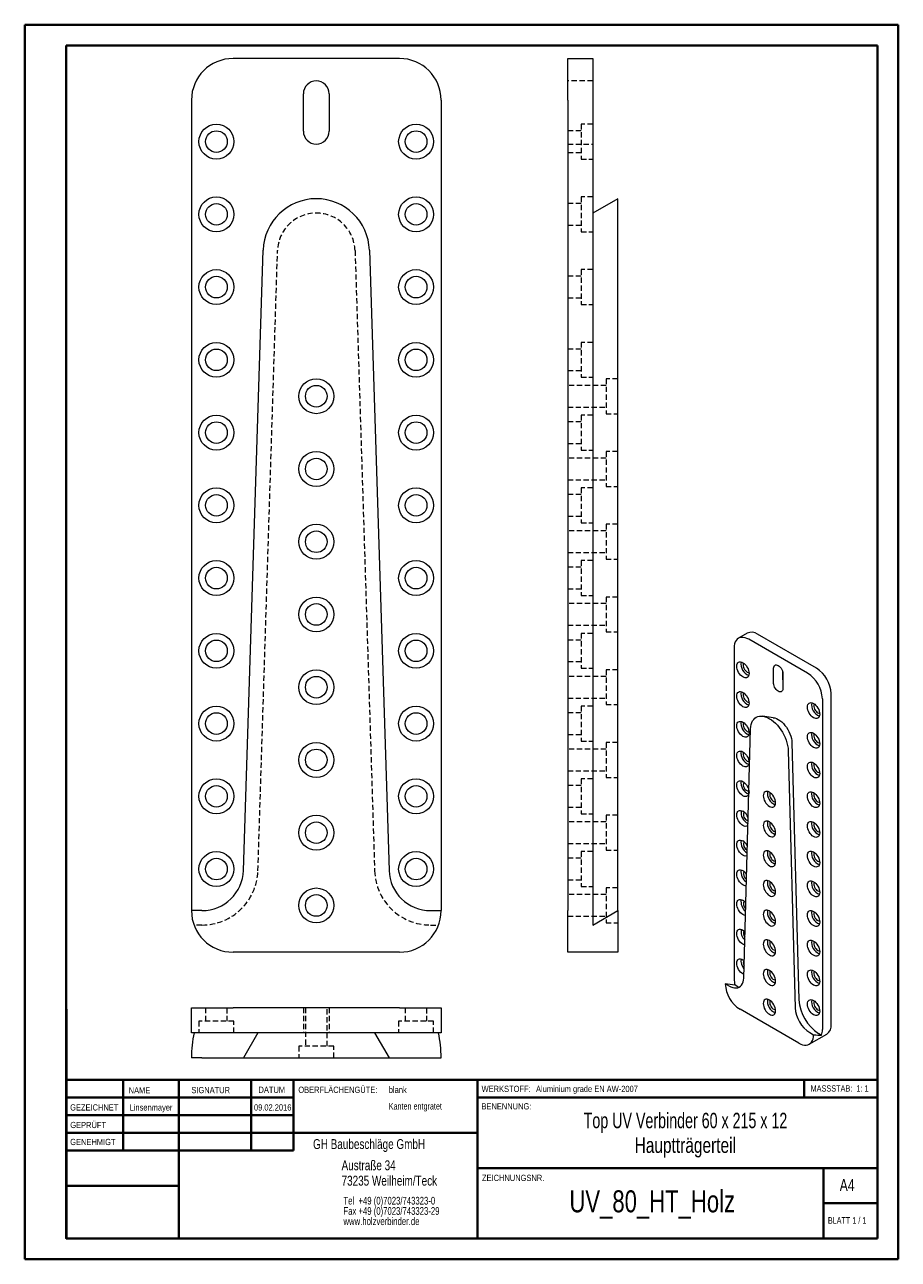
# Model space of a CAD drawing. Header units: millimetres. Extents: x 0 to 210, y 0 to 297.
import ezdxf

# ---------------------------------------------------------------- set-up
doc = ezdxf.new("R2010")
doc.units = ezdxf.units.MM
doc.linetypes.add('HIDDEN', pattern=[1.905, 1.27, -0.635])
doc.styles.add('SLDTEXTSTYLE0', font='TXT', dxfattribs={"width": 0.75})
doc.styles.add('SLDTEXTSTYLE1', font='TXT', dxfattribs={"width": 0.681818})
doc.styles.add('SLDTEXTSTYLE2', font='TXT', dxfattribs={"width": 0.7})
doc.styles.add('SLDTEXTSTYLE3', font='TXT', dxfattribs={"width": 0.691667})

# ---------------------------------------------------------------- blocks, each defined once
blk = doc.blocks.new('SW_NOTE_0')
at = {"color": 0, "linetype": 'Continuous', "lineweight": 0, "char_height": 1.8521, "attachment_point": 1, "style": 'SLDTEXTSTYLE0'}
for s, insert in [('Tel  +49 (0)7023/743323-0', (0, 2.39)), ('Fax +49 (0)7023/743323-29', (0, -0.08)), ('www.holzverbinder.de', (0, -2.55))]:
    blk.add_mtext(s, dxfattribs=dict(at, insert=insert))

msp = doc.modelspace()

# ---------------------------------------------------------------- linework, layer by layer
at = {"color": 7, "linetype": 'Continuous', "lineweight": 40}
for p, q in [((0.08, 0.21), (0.08, 297.21)), ((0.08, 297.21), (210.08, 297.21)), ((210.08, 0.21), (210.08, 297.21)), ((210.08, 292.21), (210.08, 297.21)), ((10.08, 292.21), (205.08, 292.21)), ((10.08, 5.21), (10.08, 292.21)), ((205.08, 5.21), (205.08, 292.21)), ((10.11, 60.37), (10.11, 5.12)), ((205.08, 43.37), (10.11, 43.37)), ((23.71, 43.37), (23.71, 26.37)), ((37.1, 43.37), (37.1, 5.12)), ((54.51, 43.37), (54.51, 26.38)), ((64.71, 26.39), (64.71, 43.37)), ((108.91, 43.37), (108.91, 5.12)), ((187.47, 39.12), (187.47, 43.37)), ((64.71, 39.1), (10.11, 39.1)), ((205.08, 39.12), (108.91, 39.12)), ((64.71, 34.87), (10.11, 34.87)), ((108.91, 30.62), (10.11, 30.62)), ((64.71, 26.39), (10.11, 26.37)), ((108.91, 22.12), (205.08, 22.12)), ((192.08, 5.21), (192.08, 22.21)), ((37.1, 17.87), (10.11, 17.87)), ((10.11, 13.71), (10.08, 13.71)), ((205.08, 13.71), (192.08, 13.71)), ((10.11, 9.46), (10.08, 9.46)), ((10.08, 5.21), (205.08, 5.21)), ((205.08, 5.21), (180.99, 5.21)), ((0.08, 0.21), (210.08, 0.21))]:
    msp.add_line(p, q, dxfattribs=at)
at = {"color": 7, "linetype": 'Continuous', "lineweight": 15}
for p, q in [((90.17, 289.09), (50.17, 289.09)), ((130.62, 289.09), (136.62, 289.09)), ((130.62, 279.09), (130.62, 289.09)), ((136.62, 289.09), (136.62, 279.09)), ((67.07, 271.59), (67.07, 280.59)), ((73.27, 280.59), (73.27, 271.59)), ((40.17, 279.09), (40.17, 84.09)), ((100.17, 279.09), (100.17, 84.09)), ((130.62, 279.09), (130.62, 84.09)), ((136.62, 279.09), (136.62, 84.09)), ((142.62, 255.34), (136.62, 251.88)), ((142.62, 242.97), (142.62, 255.34)), ((52.68, 93.78), (57.4, 242.97)), ((82.94, 242.97), (87.66, 93.78)), ((142.62, 93.78), (142.62, 242.97)), ((173.77, 150.83), (171.65, 149.61)), ((188.29, 141.19), (174.15, 149.36)), ((190.41, 142.42), (176.27, 150.58)), ((170.61, 147.32), (170.61, 67.7)), ((180.12, 138.76), (180.12, 142.44)), ((182.24, 141.66), (182.24, 139.99)), ((182.31, 141.17), (182.31, 137.5)), ((191.82, 135.07), (191.82, 55.46)), ((193.95, 56.68), (193.95, 136.3)), ((180.04, 130.51), (177.49, 130.86)), ((172.91, 67.88), (174.58, 127.83)), ((183.61, 122.61), (185.28, 60.74)), ((184.51, 124.5), (186.18, 62.63)), ((142.62, 84.09), (142.62, 93.78)), ((42.68, 84.09), (40.17, 84.09)), ((97.65, 84.09), (100.17, 84.09)), ((130.62, 74.09), (130.62, 84.09)), ((136.62, 80.63), (142.62, 84.09)), ((136.62, 84.09), (136.62, 80.63)), ((142.62, 84.09), (142.62, 74.09)), ((90.17, 74.09), (50.17, 74.09)), ((142.62, 74.09), (130.62, 74.09)), ((169.38, 65.97), (168.49, 66.48)), ((171.5, 65.78), (170.83, 66.16)), ((171.5, 65.78), (171.74, 65.65)), ((40.17, 54.68), (40.17, 60.68)), ((40.17, 60.68), (50.17, 60.68)), ((90.17, 60.68), (50.17, 60.68)), ((90.17, 60.68), (100.17, 60.68)), ((100.17, 60.68), (100.17, 54.68)), ((186.17, 52.19), (172.03, 60.36)), ((50.17, 54.68), (40.17, 54.68)), ((90.17, 54.68), (50.17, 54.68)), ((56.14, 54.68), (52.68, 48.68)), ((84.19, 54.68), (87.66, 48.68)), ((100.17, 54.68), (90.17, 54.68)), ((188.67, 51.94), (192.91, 54.39)), ((188.81, 54.75), (189.7, 54.23)), ((190.94, 54.56), (191.61, 54.17)), ((42.68, 48.68), (40.17, 48.68)), ((42.68, 48.68), (52.68, 48.68)), ((52.68, 48.68), (57.4, 48.68)), ((57.4, 48.68), (82.94, 48.68)), ((82.94, 48.68), (87.66, 48.68)), ((87.66, 48.68), (97.65, 48.68)), ((97.65, 48.68), (100.17, 48.68))]:
    msp.add_line(p, q, dxfattribs=at)
at = {"color": 7, "linetype": 'HIDDEN', "lineweight": 0}
for p, q in [((136.62, 283.69), (130.62, 283.69)), ((133.82, 273.29), (133.82, 264.89)), ((136.62, 273.29), (133.82, 273.29)), ((133.82, 271.69), (130.62, 271.69)), ((130.62, 268.49), (136.62, 268.49)), ((130.62, 266.49), (133.82, 266.49)), ((133.82, 264.89), (136.62, 264.89)), ((133.82, 255.79), (133.82, 247.39)), ((136.62, 255.79), (133.82, 255.79)), ((133.82, 254.19), (130.62, 254.19)), ((130.62, 248.99), (133.82, 248.99)), ((133.82, 247.39), (136.62, 247.39)), ((56.14, 93.67), (60.86, 242.86)), ((79.48, 242.86), (84.19, 93.67)), ((136.62, 242.86), (136.62, 93.67)), ((133.82, 238.29), (133.82, 229.89)), ((136.62, 238.29), (133.82, 238.29)), ((133.82, 236.69), (130.62, 236.69)), ((130.62, 231.49), (133.82, 231.49)), ((133.82, 229.89), (136.62, 229.89)), ((133.82, 220.79), (133.82, 212.39)), ((136.62, 220.79), (133.82, 220.79)), ((133.82, 219.19), (130.62, 219.19)), ((130.62, 213.99), (133.82, 213.99)), ((133.82, 212.39), (136.62, 212.39)), ((139.82, 212.04), (139.82, 203.64)), ((142.62, 212.04), (139.82, 212.04)), ((139.82, 210.44), (130.62, 210.44)), ((130.62, 205.24), (139.82, 205.24)), ((133.82, 203.29), (133.82, 194.89)), ((136.62, 203.29), (133.82, 203.29)), ((139.82, 203.64), (142.62, 203.64)), ((133.82, 201.69), (130.62, 201.69)), ((130.62, 196.49), (133.82, 196.49)), ((133.82, 194.89), (136.62, 194.89)), ((139.82, 194.54), (139.82, 186.14)), ((142.62, 194.54), (139.82, 194.54)), ((139.82, 192.94), (130.62, 192.94)), ((130.62, 187.74), (139.82, 187.74)), ((133.82, 184.19), (130.62, 184.19)), ((133.82, 185.79), (133.82, 177.39)), ((136.62, 185.79), (133.82, 185.79)), ((139.82, 186.14), (142.62, 186.14)), ((130.62, 178.99), (133.82, 178.99)), ((139.82, 175.44), (130.62, 175.44)), ((133.82, 177.39), (136.62, 177.39)), ((139.82, 177.04), (139.82, 168.64)), ((142.62, 177.04), (139.82, 177.04)), ((130.62, 170.24), (139.82, 170.24)), ((133.82, 166.69), (130.62, 166.69)), ((133.82, 168.29), (133.82, 159.89)), ((136.62, 168.29), (133.82, 168.29)), ((139.82, 168.64), (142.62, 168.64)), ((130.62, 161.49), (133.82, 161.49)), ((139.82, 157.94), (130.62, 157.94)), ((133.82, 159.89), (136.62, 159.89)), ((139.82, 159.54), (139.82, 151.14)), ((142.62, 159.54), (139.82, 159.54)), ((130.62, 152.74), (139.82, 152.74)), ((133.82, 149.19), (130.62, 149.19)), ((133.82, 150.79), (133.82, 142.39)), ((136.62, 150.79), (133.82, 150.79)), ((139.82, 151.14), (142.62, 151.14)), ((130.62, 143.99), (133.82, 143.99)), ((139.82, 140.44), (130.62, 140.44)), ((133.82, 142.39), (136.62, 142.39)), ((139.82, 142.04), (139.82, 133.64)), ((142.62, 142.04), (139.82, 142.04)), ((130.62, 135.24), (139.82, 135.24)), ((133.82, 131.69), (130.62, 131.69)), ((133.82, 133.29), (133.82, 124.89)), ((136.62, 133.29), (133.82, 133.29)), ((139.82, 133.64), (142.62, 133.64)), ((130.62, 126.49), (133.82, 126.49)), ((133.82, 124.89), (136.62, 124.89)), ((139.82, 122.94), (130.62, 122.94)), ((139.82, 124.54), (139.82, 116.14)), ((142.62, 124.54), (139.82, 124.54)), ((130.62, 117.74), (139.82, 117.74)), ((139.82, 116.14), (142.62, 116.14)), ((133.82, 114.19), (130.62, 114.19)), ((133.82, 115.79), (133.82, 107.39)), ((136.62, 115.79), (133.82, 115.79)), ((130.62, 108.99), (133.82, 108.99)), ((133.82, 107.39), (136.62, 107.39)), ((139.82, 107.04), (139.82, 98.64)), ((142.62, 107.04), (139.82, 107.04)), ((139.82, 105.44), (130.62, 105.44)), ((130.62, 100.24), (139.82, 100.24)), ((133.82, 98.29), (133.82, 89.89)), ((136.62, 98.29), (133.82, 98.29)), ((139.82, 98.64), (142.62, 98.64)), ((133.82, 96.69), (130.62, 96.69)), ((136.62, 93.67), (136.62, 80.63)), ((130.62, 91.49), (133.82, 91.49)), ((133.82, 89.89), (136.62, 89.89)), ((139.82, 89.54), (139.82, 81.14)), ((142.62, 89.54), (139.82, 89.54)), ((139.82, 87.94), (130.62, 87.94)), ((42.68, 80.63), (40.79, 80.63)), ((97.65, 80.63), (99.55, 80.63)), ((130.62, 82.74), (139.82, 82.74)), ((139.82, 81.14), (142.62, 81.14)), ((43.57, 60.68), (43.57, 57.48)), ((48.77, 57.48), (48.77, 60.68)), ((67.07, 60.68), (67.07, 54.68)), ((67.57, 60.68), (67.57, 51.48)), ((72.77, 51.48), (72.77, 60.68)), ((73.27, 60.68), (73.27, 54.68)), ((91.57, 60.68), (91.57, 57.48)), ((96.77, 57.48), (96.77, 60.68)), ((50.37, 57.48), (41.97, 57.48)), ((41.97, 57.48), (41.97, 54.68)), ((50.37, 54.68), (50.37, 57.48)), ((98.37, 57.48), (89.97, 57.48)), ((89.97, 57.48), (89.97, 54.68)), ((98.37, 54.68), (98.37, 57.48)), ((74.37, 51.48), (65.97, 51.48)), ((65.97, 51.48), (65.97, 48.68)), ((74.37, 48.68), (74.37, 51.48))]:
    msp.add_line(p, q, dxfattribs=at)
at = {"color": 7, "linetype": 'Continuous', "lineweight": 0}
for p, q in [((64.71, 39.12), (10.11, 39.12)), ((23.71, 5.21), (23.71, 5.12)), ((54.51, 5.21), (54.51, 5.12))]:
    msp.add_line(p, q, dxfattribs=at)
at = {"color": 7, "linetype": 'Continuous', "lineweight": 15, "flags": 128}
for points in [[(174.15, 149.36), (173.69, 149.59), (173.23, 149.75), (172.79, 149.83), (172.38, 149.83), (172, 149.76), (171.65, 149.61), (171.34, 149.38), (171.09, 149.09), (170.88, 148.72), (170.73, 148.3), (170.64, 147.83), (170.61, 147.32)], [(174.22, 141.15), (174.19, 140.83), (174.1, 140.56), (173.97, 140.34), (173.78, 140.19), (173.56, 140.11), (173.3, 140.1), (173.02, 140.16), (172.73, 140.3), (172.44, 140.5), (172.16, 140.75), (171.91, 141.06), (171.68, 141.4), (171.5, 141.77), (171.36, 142.15), (171.28, 142.52), (171.25, 142.87), (171.28, 143.19), (171.36, 143.46), (171.5, 143.68), (171.68, 143.83), (171.91, 143.91), (172.16, 143.92), (172.44, 143.86), (172.73, 143.72), (173.02, 143.52), (173.3, 143.27), (173.56, 142.96), (173.78, 142.62), (173.97, 142.25), (174.1, 141.87), (174.19, 141.5), (174.22, 141.15)], [(172.94, 143.59), (172.87, 143.47), (172.81, 143.24), (172.81, 142.97), (172.87, 142.68), (172.98, 142.39), (173.14, 142.1), (173.33, 141.85), (173.55, 141.64), (173.78, 141.49), (174.01, 141.41), (174.2, 141.4)], [(180.12, 142.44), (180.15, 142.7), (180.23, 142.93), (180.36, 143.09), (180.54, 143.19), (180.74, 143.22), (180.97, 143.18), (181.22, 143.07), (181.46, 142.9), (181.69, 142.67), (181.9, 142.4), (182.08, 142.1), (182.21, 141.79), (182.29, 141.47), (182.31, 141.17)], [(182.24, 139.99), (182.27, 139.69), (182.31, 139.5)], [(172.73, 136.58), (173.02, 136.38), (173.3, 136.12), (173.56, 135.81), (173.78, 135.47), (173.97, 135.1), (174.1, 134.73), (174.19, 134.36), (174.22, 134.01), (174.19, 133.69), (174.1, 133.42), (173.97, 133.2), (173.78, 133.05), (173.56, 132.96), (173.3, 132.95), (173.02, 133.02), (172.73, 133.15), (172.44, 133.35), (172.16, 133.61), (171.91, 133.92), (171.68, 134.26), (171.5, 134.63), (171.36, 135), (171.28, 135.37), (171.25, 135.72), (171.28, 136.04), (171.36, 136.31), (171.5, 136.53), (171.68, 136.68), (171.91, 136.77), (172.16, 136.78), (172.44, 136.71), (172.73, 136.58)], [(182.31, 137.5), (182.29, 137.23), (182.21, 137.01), (182.08, 136.85), (181.9, 136.75), (181.69, 136.72), (181.46, 136.76), (181.22, 136.87), (180.97, 137.04), (180.74, 137.27), (180.54, 137.54), (180.36, 137.84), (180.23, 138.15), (180.15, 138.47), (180.12, 138.76)], [(172.94, 136.44), (172.87, 136.32), (172.81, 136.1), (172.81, 135.83), (172.87, 135.54), (172.98, 135.24), (173.14, 134.96), (173.33, 134.7), (173.55, 134.49), (173.78, 134.34), (174.01, 134.26), (174.2, 134.25)], [(189.7, 133.93), (189.99, 133.73), (190.27, 133.47), (190.53, 133.16), (190.75, 132.82), (190.94, 132.45), (191.08, 132.08), (191.16, 131.71), (191.19, 131.36), (191.16, 131.04), (191.08, 130.76), (190.94, 130.55), (190.75, 130.39), (190.53, 130.31), (190.27, 130.3), (189.99, 130.36), (189.7, 130.5), (189.41, 130.7), (189.14, 130.96), (188.88, 131.26), (188.65, 131.61), (188.47, 131.97), (188.33, 132.35), (188.25, 132.72), (188.22, 133.07), (188.25, 133.39), (188.33, 133.66), (188.47, 133.88), (188.65, 134.03), (188.88, 134.11), (189.14, 134.13), (189.41, 134.06), (189.7, 133.93)], [(189.91, 133.79), (189.84, 133.67), (189.78, 133.44), (189.78, 133.18), (189.84, 132.89), (189.95, 132.59), (190.11, 132.3), (190.3, 132.05), (190.52, 131.84), (190.75, 131.69), (190.98, 131.61), (191.17, 131.6)], [(174.58, 127.83), (174.62, 128.37), (174.72, 128.88), (174.87, 129.34), (175.07, 129.75), (175.32, 130.1), (175.62, 130.39), (175.95, 130.62), (176.33, 130.78), (176.74, 130.87), (177.17, 130.89), (177.63, 130.84), (178.11, 130.72), (178.6, 130.53), (179.1, 130.27), (179.59, 129.96), (180.08, 129.58), (180.56, 129.15), (181.02, 128.67), (181.46, 128.14), (181.87, 127.58), (182.24, 126.99), (182.58, 126.37), (182.87, 125.74), (183.12, 125.1), (183.32, 124.46), (183.47, 123.83), (183.57, 123.21), (183.61, 122.61)], [(172.73, 129.44), (173.02, 129.23), (173.3, 128.98), (173.56, 128.67), (173.78, 128.33), (173.97, 127.96), (174.1, 127.58), (174.19, 127.21), (174.22, 126.86), (174.19, 126.55), (174.1, 126.27), (173.97, 126.05), (173.78, 125.9), (173.56, 125.82), (173.3, 125.81), (173.02, 125.87), (172.73, 126.01), (172.44, 126.21), (172.16, 126.46), (171.91, 126.77), (171.68, 127.11), (171.5, 127.48), (171.36, 127.86), (171.28, 128.23), (171.25, 128.58), (171.28, 128.9), (171.36, 129.17), (171.5, 129.39), (171.68, 129.54), (171.91, 129.62), (172.16, 129.63), (172.44, 129.57), (172.73, 129.44)], [(172.94, 129.3), (172.87, 129.18), (172.81, 128.95), (172.81, 128.69), (172.87, 128.39), (172.98, 128.1), (173.14, 127.81), (173.33, 127.56), (173.55, 127.35), (173.78, 127.2), (174.01, 127.12), (174.2, 127.11)], [(180.04, 130.51), (180.38, 130.44), (180.8, 130.3), (181.22, 130.08), (181.64, 129.81), (182.05, 129.48), (182.45, 129.09), (182.83, 128.66), (183.19, 128.19), (183.51, 127.69), (183.79, 127.16), (184.04, 126.62), (184.23, 126.08), (184.38, 125.54), (184.47, 125.01), (184.51, 124.5)], [(189.7, 126.78), (189.99, 126.58), (190.27, 126.32), (190.53, 126.02), (190.75, 125.67), (190.94, 125.31), (191.08, 124.93), (191.16, 124.56), (191.19, 124.21), (191.16, 123.89), (191.08, 123.62), (190.94, 123.4), (190.75, 123.25), (190.53, 123.17), (190.27, 123.16), (189.99, 123.22), (189.7, 123.35), (189.41, 123.55), (189.14, 123.81), (188.88, 124.12), (188.65, 124.46), (188.47, 124.83), (188.33, 125.2), (188.25, 125.57), (188.22, 125.93), (188.25, 126.24), (188.33, 126.52), (188.47, 126.73), (188.65, 126.89), (188.88, 126.97), (189.14, 126.98), (189.41, 126.92), (189.7, 126.78)], [(189.91, 126.65), (189.84, 126.52), (189.78, 126.3), (189.78, 126.03), (189.84, 125.74), (189.95, 125.45), (190.11, 125.16), (190.3, 124.91), (190.52, 124.7), (190.75, 124.55), (190.98, 124.47), (191.17, 124.46)], [(172.73, 122.29), (173.02, 122.09), (173.3, 121.83), (173.56, 121.53), (173.78, 121.18), (173.97, 120.82), (174.1, 120.44), (174.19, 120.07), (174.22, 119.72), (174.19, 119.4), (174.1, 119.13), (173.97, 118.91), (173.78, 118.76), (173.56, 118.67), (173.3, 118.66), (173.02, 118.73), (172.73, 118.86), (172.44, 119.06), (172.16, 119.32), (171.91, 119.63), (171.68, 119.97), (171.5, 120.34), (171.36, 120.71), (171.28, 121.08), (171.25, 121.43), (171.28, 121.75), (171.36, 122.02), (171.5, 122.24), (171.68, 122.39), (171.91, 122.48), (172.16, 122.49), (172.44, 122.42), (172.73, 122.29)], [(172.94, 122.15), (172.87, 122.03), (172.81, 121.81), (172.81, 121.54), (172.87, 121.25), (172.98, 120.95), (173.14, 120.67), (173.33, 120.41), (173.55, 120.2), (173.78, 120.05), (174.01, 119.97), (174.2, 119.96)], [(189.7, 119.64), (189.99, 119.44), (190.27, 119.18), (190.53, 118.87), (190.75, 118.53), (190.94, 118.16), (191.08, 117.79), (191.16, 117.42), (191.19, 117.07), (191.16, 116.75), (191.08, 116.48), (190.94, 116.26), (190.75, 116.1), (190.53, 116.02), (190.27, 116.01), (189.99, 116.07), (189.7, 116.21), (189.41, 116.41), (189.14, 116.67), (188.88, 116.97), (188.65, 117.32), (188.47, 117.68), (188.33, 118.06), (188.25, 118.43), (188.22, 118.78), (188.25, 119.1), (188.33, 119.37), (188.47, 119.59), (188.65, 119.74), (188.88, 119.83), (189.14, 119.84), (189.41, 119.77), (189.7, 119.64)], [(189.91, 119.5), (189.84, 119.38), (189.78, 119.15), (189.78, 118.89), (189.84, 118.6), (189.95, 118.3), (190.11, 118.02), (190.3, 117.76), (190.52, 117.55), (190.75, 117.4), (190.98, 117.32), (191.17, 117.31)], [(172.73, 115.15), (173.02, 114.95), (173.3, 114.69), (173.56, 114.38), (173.78, 114.04), (173.97, 113.67), (174.1, 113.3), (174.19, 112.92), (174.22, 112.57), (174.19, 112.26), (174.1, 111.98), (173.97, 111.77), (173.78, 111.61), (173.56, 111.53), (173.3, 111.52), (173.02, 111.58), (172.73, 111.72), (172.44, 111.92), (172.16, 112.17), (171.91, 112.48), (171.68, 112.82), (171.5, 113.19), (171.36, 113.57), (171.28, 113.94), (171.25, 114.29), (171.28, 114.61), (171.36, 114.88), (171.5, 115.1), (171.68, 115.25), (171.91, 115.33), (172.16, 115.34), (172.44, 115.28), (172.73, 115.15)], [(180.58, 110.02), (180.55, 110.37), (180.47, 110.74), (180.33, 111.12), (180.15, 111.49), (179.92, 111.83), (179.67, 112.14), (179.39, 112.39), (179.1, 112.59), (178.81, 112.73), (178.53, 112.79), (178.27, 112.78), (178.05, 112.7), (177.86, 112.55), (177.73, 112.33), (177.64, 112.06), (177.61, 111.74), (177.64, 111.39), (177.73, 111.02), (177.86, 110.64), (178.05, 110.27), (178.27, 109.93), (178.53, 109.62), (178.81, 109.37), (179.1, 109.17), (179.39, 109.03), (179.67, 108.97), (179.92, 108.98), (180.15, 109.06), (180.33, 109.21), (180.47, 109.43), (180.55, 109.7), (180.58, 110.02)], [(179.3, 112.46), (179.23, 112.34), (179.18, 112.11), (179.18, 111.85), (179.23, 111.55), (179.34, 111.26), (179.5, 110.97), (179.7, 110.72), (179.91, 110.51), (180.14, 110.36), (180.37, 110.28), (180.57, 110.27)], [(189.7, 112.49), (189.99, 112.29), (190.27, 112.03), (190.53, 111.73), (190.75, 111.39), (190.94, 111.02), (191.08, 110.64), (191.16, 110.27), (191.19, 109.92), (191.16, 109.6), (191.08, 109.33), (190.94, 109.11), (190.75, 108.96), (190.53, 108.88), (190.27, 108.87), (189.99, 108.93), (189.7, 109.06), (189.41, 109.26), (189.14, 109.52), (188.88, 109.83), (188.65, 110.17), (188.47, 110.54), (188.33, 110.91), (188.25, 111.28), (188.22, 111.64), (188.25, 111.95), (188.33, 112.23), (188.47, 112.44), (188.65, 112.6), (188.88, 112.68), (189.14, 112.69), (189.41, 112.63), (189.7, 112.49)], [(189.91, 112.36), (189.84, 112.23), (189.78, 112.01), (189.78, 111.74), (189.84, 111.45), (189.95, 111.16), (190.11, 110.87), (190.3, 110.62), (190.52, 110.41), (190.75, 110.26), (190.98, 110.18), (191.17, 110.17)], [(173.93, 104.59), (173.78, 104.47), (173.56, 104.38), (173.3, 104.37), (173.02, 104.44), (172.73, 104.57), (172.44, 104.77), (172.16, 105.03), (171.91, 105.34), (171.68, 105.68), (171.5, 106.05), (171.36, 106.42), (171.28, 106.79), (171.25, 107.14), (171.28, 107.46), (171.36, 107.73), (171.5, 107.95), (171.68, 108.1), (171.91, 108.19), (172.16, 108.2), (172.44, 108.14), (172.73, 108), (172.73, 108)], [(180.58, 102.88), (180.55, 103.23), (180.47, 103.6), (180.33, 103.98), (180.15, 104.34), (179.92, 104.68), (179.67, 104.99), (179.39, 105.25), (179.1, 105.45), (178.81, 105.58), (178.53, 105.65), (178.27, 105.64), (178.05, 105.55), (177.86, 105.4), (177.73, 105.18), (177.64, 104.91), (177.61, 104.59), (177.64, 104.24), (177.73, 103.87), (177.86, 103.5), (178.05, 103.13), (178.27, 102.79), (178.53, 102.48), (178.81, 102.22), (179.1, 102.02), (179.39, 101.89), (179.67, 101.82), (179.92, 101.83), (180.15, 101.92), (180.33, 102.07), (180.47, 102.29), (180.55, 102.56), (180.58, 102.88)], [(179.3, 105.31), (179.23, 105.19), (179.18, 104.97), (179.18, 104.7), (179.23, 104.41), (179.34, 104.11), (179.5, 103.83), (179.7, 103.57), (179.91, 103.36), (180.14, 103.21), (180.37, 103.13), (180.57, 103.12)], [(189.7, 105.35), (189.99, 105.15), (190.27, 104.89), (190.53, 104.58), (190.75, 104.24), (190.94, 103.87), (191.08, 103.5), (191.16, 103.13), (191.19, 102.78), (191.16, 102.46), (191.08, 102.19), (190.94, 101.97), (190.75, 101.82), (190.53, 101.73), (190.27, 101.72), (189.99, 101.78), (189.7, 101.92), (189.41, 102.12), (189.14, 102.38), (188.88, 102.68), (188.65, 103.03), (188.47, 103.39), (188.33, 103.77), (188.25, 104.14), (188.22, 104.49), (188.25, 104.81), (188.33, 105.08), (188.47, 105.3), (188.65, 105.45), (188.88, 105.54), (189.14, 105.55), (189.41, 105.48), (189.7, 105.35)], [(189.91, 105.21), (189.84, 105.09), (189.78, 104.86), (189.78, 104.6), (189.84, 104.31), (189.95, 104.01), (190.11, 103.73), (190.3, 103.47), (190.52, 103.26), (190.75, 103.11), (190.98, 103.03), (191.17, 103.02)], [(173.73, 97.3), (173.56, 97.24), (173.3, 97.23), (173.02, 97.29), (172.73, 97.43), (172.44, 97.63), (172.16, 97.89), (171.91, 98.19), (171.68, 98.54), (171.5, 98.9), (171.36, 99.28), (171.28, 99.65), (171.25, 100), (171.28, 100.32), (171.36, 100.59), (171.5, 100.81), (171.68, 100.96), (171.91, 101.04), (172.16, 101.05), (172.44, 100.99), (172.73, 100.86), (172.73, 100.86)], [(180.58, 95.73), (180.55, 96.08), (180.47, 96.45), (180.33, 96.83), (180.15, 97.2), (179.92, 97.54), (179.67, 97.85), (179.39, 98.11), (179.1, 98.31), (178.81, 98.44), (178.53, 98.5), (178.27, 98.49), (178.05, 98.41), (177.86, 98.26), (177.73, 98.04), (177.64, 97.77), (177.61, 97.45), (177.64, 97.1), (177.73, 96.73), (177.86, 96.35), (178.05, 95.98), (178.27, 95.64), (178.53, 95.33), (178.81, 95.08), (179.1, 94.88), (179.39, 94.74), (179.67, 94.68), (179.92, 94.69), (180.15, 94.77), (180.33, 94.93), (180.47, 95.14), (180.55, 95.42), (180.58, 95.73)], [(179.3, 98.17), (179.23, 98.05), (179.18, 97.82), (179.18, 97.56), (179.23, 97.26), (179.34, 96.97), (179.5, 96.68), (179.7, 96.43), (179.91, 96.22), (180.14, 96.07), (180.37, 95.99), (180.57, 95.98)], [(189.7, 98.2), (189.99, 98), (190.27, 97.75), (190.53, 97.44), (190.75, 97.1), (190.94, 96.73), (191.08, 96.35), (191.16, 95.98), (191.19, 95.63), (191.16, 95.31), (191.08, 95.04), (190.94, 94.82), (190.75, 94.67), (190.53, 94.59), (190.27, 94.58), (189.99, 94.64), (189.7, 94.77), (189.41, 94.97), (189.14, 95.23), (188.88, 95.54), (188.65, 95.88), (188.47, 96.25), (188.33, 96.63), (188.25, 97), (188.22, 97.35), (188.25, 97.66), (188.33, 97.94), (188.47, 98.15), (188.65, 98.31), (188.88, 98.39), (189.14, 98.4), (189.41, 98.34), (189.7, 98.2)], [(189.91, 98.07), (189.84, 97.94), (189.78, 97.72), (189.78, 97.45), (189.84, 97.16), (189.95, 96.87), (190.11, 96.58), (190.3, 96.33), (190.52, 96.12), (190.75, 95.97), (190.98, 95.89), (191.17, 95.88)], [(173.53, 90.09), (173.3, 90.08), (173.02, 90.15), (172.73, 90.28), (172.44, 90.48), (172.16, 90.74), (171.91, 91.05), (171.68, 91.39), (171.5, 91.76), (171.36, 92.13), (171.28, 92.5), (171.25, 92.85), (171.28, 93.17), (171.36, 93.44), (171.5, 93.66), (171.68, 93.82), (171.91, 93.9), (172.16, 93.91), (172.44, 93.85), (172.73, 93.71), (172.73, 93.71)], [(180.58, 88.59), (180.55, 88.94), (180.47, 89.31), (180.33, 89.69), (180.15, 90.05), (179.92, 90.4), (179.67, 90.7), (179.39, 90.96), (179.1, 91.16), (178.81, 91.3), (178.53, 91.36), (178.27, 91.35), (178.05, 91.26), (177.86, 91.11), (177.73, 90.89), (177.64, 90.62), (177.61, 90.3), (177.64, 89.95), (177.73, 89.58), (177.86, 89.21), (178.05, 88.84), (178.27, 88.5), (178.53, 88.19), (178.81, 87.93), (179.1, 87.73), (179.39, 87.6), (179.67, 87.53), (179.92, 87.54), (180.15, 87.63), (180.33, 87.78), (180.47, 88), (180.55, 88.27), (180.58, 88.59)], [(179.3, 91.02), (179.23, 90.9), (179.18, 90.68), (179.18, 90.41), (179.23, 90.12), (179.34, 89.82), (179.5, 89.54), (179.7, 89.28), (179.91, 89.07), (180.14, 88.92), (180.37, 88.84), (180.57, 88.84)], [(189.7, 91.06), (189.99, 90.86), (190.27, 90.6), (190.53, 90.29), (190.75, 89.95), (190.94, 89.58), (191.08, 89.21), (191.16, 88.84), (191.19, 88.49), (191.16, 88.17), (191.08, 87.9), (190.94, 87.68), (190.75, 87.53), (190.53, 87.44), (190.27, 87.43), (189.99, 87.5), (189.7, 87.63), (189.41, 87.83), (189.14, 88.09), (188.88, 88.4), (188.65, 88.74), (188.47, 89.1), (188.33, 89.48), (188.25, 89.85), (188.22, 90.2), (188.25, 90.52), (188.33, 90.79), (188.47, 91.01), (188.65, 91.16), (188.88, 91.25), (189.14, 91.26), (189.41, 91.19), (189.7, 91.06)], [(189.91, 90.92), (189.84, 90.8), (189.78, 90.58), (189.78, 90.31), (189.84, 90.02), (189.95, 89.72), (190.11, 89.44), (190.3, 89.18), (190.52, 88.97), (190.75, 88.82), (190.98, 88.74), (191.17, 88.73)], [(173.33, 82.94), (173.3, 82.94), (173.02, 83), (172.73, 83.14), (172.44, 83.34), (172.16, 83.6), (171.91, 83.9), (171.68, 84.25), (171.5, 84.61), (171.36, 84.99), (171.28, 85.36), (171.25, 85.71), (171.28, 86.03), (171.36, 86.3), (171.5, 86.52), (171.68, 86.67), (171.91, 86.75), (172.16, 86.76), (172.44, 86.7), (172.73, 86.57), (172.73, 86.57)], [(180.58, 81.44), (180.55, 81.8), (180.47, 82.17), (180.33, 82.54), (180.15, 82.91), (179.92, 83.25), (179.67, 83.56), (179.39, 83.82), (179.1, 84.02), (178.81, 84.15), (178.53, 84.21), (178.27, 84.2), (178.05, 84.12), (177.86, 83.97), (177.73, 83.75), (177.64, 83.48), (177.61, 83.16), (177.64, 82.81), (177.73, 82.44), (177.86, 82.06), (178.05, 81.69), (178.27, 81.35), (178.53, 81.05), (178.81, 80.79), (179.1, 80.59), (179.39, 80.45), (179.67, 80.39), (179.92, 80.4), (180.15, 80.48), (180.33, 80.64), (180.47, 80.85), (180.55, 81.13), (180.58, 81.44)], [(179.3, 83.88), (179.23, 83.76), (179.18, 83.53), (179.18, 83.27), (179.23, 82.98), (179.34, 82.68), (179.5, 82.39), (179.7, 82.14), (179.91, 81.93), (180.14, 81.78), (180.37, 81.7), (180.57, 81.69)], [(189.7, 83.91), (189.99, 83.71), (190.27, 83.46), (190.53, 83.15), (190.75, 82.81), (190.94, 82.44), (191.08, 82.06), (191.16, 81.69), (191.19, 81.34), (191.16, 81.02), (191.08, 80.75), (190.94, 80.53), (190.75, 80.38), (190.53, 80.3), (190.27, 80.29), (189.99, 80.35), (189.7, 80.49), (189.41, 80.69), (189.14, 80.94), (188.88, 81.25), (188.65, 81.59), (188.47, 81.96), (188.33, 82.34), (188.25, 82.71), (188.22, 83.06), (188.25, 83.38), (188.33, 83.65), (188.47, 83.87), (188.65, 84.02), (188.88, 84.1), (189.14, 84.11), (189.41, 84.05), (189.7, 83.91)], [(189.91, 83.78), (189.84, 83.66), (189.78, 83.43), (189.78, 83.16), (189.84, 82.87), (189.95, 82.58), (190.11, 82.29), (190.3, 82.04), (190.52, 81.83), (190.75, 81.68), (190.98, 81.6), (191.17, 81.59)], [(173.13, 75.82), (173.02, 75.86), (172.73, 75.99), (172.44, 76.19), (172.16, 76.45), (171.91, 76.76), (171.68, 77.1), (171.5, 77.47), (171.36, 77.84), (171.28, 78.21), (171.25, 78.56), (171.28, 78.88), (171.36, 79.16), (171.5, 79.37), (171.68, 79.53), (171.91, 79.61), (172.16, 79.62), (172.44, 79.56), (172.73, 79.42), (172.73, 79.42)], [(172.73, 79.42), (173.02, 79.22), (173.22, 79.04)], [(180.58, 74.3), (180.55, 74.65), (180.47, 75.02), (180.33, 75.4), (180.15, 75.76), (179.92, 76.11), (179.67, 76.41), (179.39, 76.67), (179.1, 76.87), (178.81, 77.01), (178.53, 77.07), (178.27, 77.06), (178.05, 76.98), (177.86, 76.82), (177.73, 76.6), (177.64, 76.33), (177.61, 76.01), (177.64, 75.66), (177.73, 75.29), (177.86, 74.92), (178.05, 74.55), (178.27, 74.21), (178.53, 73.9), (178.81, 73.64), (179.1, 73.44), (179.39, 73.31), (179.67, 73.24), (179.92, 73.25), (180.15, 73.34), (180.33, 73.49), (180.47, 73.71), (180.55, 73.98), (180.58, 74.3)], [(179.3, 76.74), (179.23, 76.61), (179.18, 76.39), (179.18, 76.12), (179.23, 75.83), (179.34, 75.53), (179.5, 75.25), (179.7, 74.99), (179.91, 74.78), (180.14, 74.64), (180.37, 74.55), (180.57, 74.55)], [(189.7, 76.77), (189.99, 76.57), (190.27, 76.31), (190.53, 76), (190.75, 75.66), (190.94, 75.29), (191.08, 74.92), (191.16, 74.55), (191.19, 74.2), (191.16, 73.88), (191.08, 73.61), (190.94, 73.39), (190.75, 73.24), (190.53, 73.15), (190.27, 73.14), (189.99, 73.21), (189.7, 73.34), (189.41, 73.54), (189.14, 73.8), (188.88, 74.11), (188.65, 74.45), (188.47, 74.82), (188.33, 75.19), (188.25, 75.56), (188.22, 75.91), (188.25, 76.23), (188.33, 76.5), (188.47, 76.72), (188.65, 76.87), (188.88, 76.96), (189.14, 76.97), (189.41, 76.9), (189.7, 76.77)], [(189.91, 76.63), (189.84, 76.51), (189.78, 76.29), (189.78, 76.02), (189.84, 75.73), (189.95, 75.43), (190.11, 75.15), (190.3, 74.89), (190.52, 74.68), (190.75, 74.53), (190.98, 74.45), (191.17, 74.44)], [(172.94, 68.75), (172.73, 68.85), (172.44, 69.05), (172.16, 69.31), (171.91, 69.61), (171.68, 69.96), (171.5, 70.32), (171.36, 70.7), (171.28, 71.07), (171.25, 71.42), (171.28, 71.74), (171.36, 72.01), (171.5, 72.23), (171.68, 72.38), (171.91, 72.46), (172.16, 72.47), (172.44, 72.41), (172.73, 72.28), (172.73, 72.28)], [(172.73, 72.28), (173.02, 72.08), (173.03, 72.07)], [(180.58, 67.15), (180.55, 67.51), (180.47, 67.88), (180.33, 68.25), (180.15, 68.62), (179.92, 68.96), (179.67, 69.27), (179.39, 69.53), (179.1, 69.73), (178.81, 69.86), (178.53, 69.92), (178.27, 69.91), (178.05, 69.83), (177.86, 69.68), (177.73, 69.46), (177.64, 69.19), (177.61, 68.87), (177.64, 68.52), (177.73, 68.15), (177.86, 67.77), (178.05, 67.41), (178.27, 67.06), (178.53, 66.76), (178.81, 66.5), (179.1, 66.3), (179.39, 66.16), (179.67, 66.1), (179.92, 66.11), (180.15, 66.19), (180.33, 66.35), (180.47, 66.56), (180.55, 66.84), (180.58, 67.15)], [(179.3, 69.59), (179.23, 69.47), (179.18, 69.24), (179.18, 68.98), (179.23, 68.69), (179.34, 68.39), (179.5, 68.1), (179.7, 67.85), (179.91, 67.64), (180.14, 67.49), (180.37, 67.41), (180.57, 67.4)], [(189.7, 69.63), (189.99, 69.42), (190.27, 69.17), (190.53, 68.86), (190.75, 68.52), (190.94, 68.15), (191.08, 67.77), (191.16, 67.4), (191.19, 67.05), (191.16, 66.74), (191.08, 66.46), (190.94, 66.24), (190.75, 66.09), (190.53, 66.01), (190.27, 66), (189.99, 66.06), (189.7, 66.2), (189.41, 66.4), (189.14, 66.65), (188.88, 66.96), (188.65, 67.3), (188.47, 67.67), (188.33, 68.05), (188.25, 68.42), (188.22, 68.77), (188.25, 69.09), (188.33, 69.36), (188.47, 69.58), (188.65, 69.73), (188.88, 69.81), (189.14, 69.82), (189.41, 69.76), (189.7, 69.63)], [(189.91, 69.49), (189.84, 69.37), (189.78, 69.14), (189.78, 68.88), (189.84, 68.58), (189.95, 68.29), (190.11, 68), (190.3, 67.75), (190.52, 67.54), (190.75, 67.39), (190.98, 67.31), (191.17, 67.3)], [(169.38, 65.97), (169.83, 65.74), (170.28, 65.58), (170.71, 65.5), (171.12, 65.49), (171.5, 65.56), (171.84, 65.7), (172.14, 65.91), (172.4, 66.19), (172.61, 66.53), (172.77, 66.93), (172.87, 67.38), (172.91, 67.88)], [(180.58, 60.01), (180.55, 60.36), (180.47, 60.73), (180.33, 61.11), (180.15, 61.47), (179.92, 61.82), (179.67, 62.12), (179.39, 62.38), (179.1, 62.58), (178.81, 62.72), (178.53, 62.78), (178.27, 62.77), (178.05, 62.69), (177.86, 62.53), (177.73, 62.32), (177.64, 62.04), (177.61, 61.72), (177.64, 61.37), (177.73, 61), (177.86, 60.63), (178.05, 60.26), (178.27, 59.92), (178.53, 59.61), (178.81, 59.35), (179.1, 59.15), (179.39, 59.02), (179.67, 58.95), (179.92, 58.97), (180.15, 59.05), (180.33, 59.2), (180.47, 59.42), (180.55, 59.69), (180.58, 60.01)], [(179.3, 62.45), (179.23, 62.32), (179.18, 62.1), (179.18, 61.83), (179.23, 61.54), (179.34, 61.24), (179.5, 60.96), (179.7, 60.7), (179.91, 60.5), (180.14, 60.35), (180.37, 60.27), (180.57, 60.26)], [(189.7, 62.48), (189.99, 62.28), (190.27, 62.02), (190.53, 61.72), (190.75, 61.37), (190.94, 61.01), (191.08, 60.63), (191.16, 60.26), (191.19, 59.91), (191.16, 59.59), (191.08, 59.32), (190.94, 59.1), (190.75, 58.95), (190.53, 58.86), (190.27, 58.85), (189.99, 58.92), (189.7, 59.05), (189.41, 59.25), (189.14, 59.51), (188.88, 59.82), (188.65, 60.16), (188.47, 60.53), (188.33, 60.9), (188.25, 61.27), (188.22, 61.62), (188.25, 61.94), (188.33, 62.21), (188.47, 62.43), (188.65, 62.58), (188.88, 62.67), (189.14, 62.68), (189.41, 62.61), (189.7, 62.48)], [(189.91, 62.34), (189.84, 62.22), (189.78, 62), (189.78, 61.73), (189.84, 61.44), (189.95, 61.14), (190.11, 60.86), (190.3, 60.6), (190.52, 60.39), (190.75, 60.24), (190.98, 60.16), (191.17, 60.15)], [(186.17, 52.19), (186.63, 51.96), (187.08, 51.8), (187.52, 51.72), (187.94, 51.72), (188.32, 51.79), (188.67, 51.94), (188.97, 52.17), (189.23, 52.47), (189.43, 52.83), (189.58, 53.25), (189.67, 53.72), (189.7, 54.23)]]:
    msp.add_lwpolyline(points, dxfattribs=at)
at = {"color": 7, "linetype": 'Continuous', "lineweight": 15}
for centre, radius in [((46.17, 269.09), 4.2), ((94.17, 269.09), 4.2), ((46.17, 269.09), 2.6), ((94.17, 269.09), 2.6), ((46.17, 251.59), 4.2), ((94.17, 251.59), 4.2), ((46.17, 251.59), 2.6), ((94.17, 251.59), 2.6), ((46.17, 234.09), 4.2), ((94.17, 234.09), 4.2), ((46.17, 234.09), 2.6), ((94.17, 234.09), 2.6), ((46.17, 216.59), 4.2), ((94.17, 216.59), 4.2), ((46.17, 216.59), 2.6), ((94.17, 216.59), 2.6), ((70.17, 207.84), 4.2), ((70.17, 207.84), 2.6), ((46.17, 199.09), 4.2), ((94.17, 199.09), 4.2), ((46.17, 199.09), 2.6), ((94.17, 199.09), 2.6), ((70.17, 190.34), 4.2), ((70.17, 190.34), 2.6), ((46.17, 181.59), 4.2), ((46.17, 181.59), 2.6), ((94.17, 181.59), 4.2), ((94.17, 181.59), 2.6), ((70.17, 172.84), 4.2), ((70.17, 172.84), 2.6), ((46.17, 164.09), 4.2), ((46.17, 164.09), 2.6), ((94.17, 164.09), 4.2), ((94.17, 164.09), 2.6), ((70.17, 155.34), 4.2), ((70.17, 155.34), 2.6), ((46.17, 146.59), 4.2), ((46.17, 146.59), 2.6), ((94.17, 146.59), 4.2), ((94.17, 146.59), 2.6), ((70.17, 137.84), 4.2), ((70.17, 137.84), 2.6), ((46.17, 129.09), 4.2), ((46.17, 129.09), 2.6), ((94.17, 129.09), 4.2), ((94.17, 129.09), 2.6), ((70.17, 120.34), 4.2), ((70.17, 120.34), 2.6), ((46.17, 111.59), 4.2), ((46.17, 111.59), 2.6), ((94.17, 111.59), 4.2), ((94.17, 111.59), 2.6), ((70.17, 102.84), 4.2), ((70.17, 102.84), 2.6), ((46.17, 94.09), 4.2), ((94.17, 94.09), 4.2), ((46.17, 94.09), 2.6), ((94.17, 94.09), 2.6), ((70.17, 85.34), 4.2), ((70.17, 85.34), 2.6)]:
    msp.add_circle(centre, radius, dxfattribs=at)
for centre, radius, start, end in [((50.17, 279.09), 10, 90, 180), ((90.17, 279.09), 10, 0, 90), ((70.17, 280.59), 3.1, 0, 180), ((70.17, 271.59), 3.1, 180, 0), ((70.17, 242.57), 12.78, 1.8106, 178.1894), ((174.8, 148.53), 2.53, 54.5328, 114.1568), ((175.15, 143.4), 2.89, 170.1484, 249.8462), ((184.15, 134.72), 7.68, 2.6055, 57.3945), ((186.27, 135.95), 7.68, 2.6055, 57.3945), ((175.15, 136.26), 2.89, 170.1484, 249.8462), ((192.12, 133.61), 2.89, 170.1484, 249.8462), ((175.15, 129.12), 2.89, 170.1484, 249.8462), ((192.12, 126.46), 2.89, 170.1484, 249.8462), ((175.15, 121.97), 2.89, 170.1484, 249.8462), ((192.12, 119.32), 2.89, 170.1484, 249.8462), ((175.15, 114.83), 2.89, 170.18, 249.5851), ((174.42, 114.4), 1.61, 157.6797, 260.6523), ((181.51, 112.28), 2.89, 170.1484, 249.8462), ((192.12, 112.17), 2.89, 170.1484, 249.8462), ((175.22, 107.7), 2.95, 170.7285, 244.5317), ((171, 105.29), 3.22, 21.6716, 57.3487), ((174.48, 107.26), 1.65, 158.6121, 251.9731), ((181.51, 105.13), 2.89, 170.1484, 249.8462), ((192.12, 105.03), 2.89, 170.1484, 249.8462), ((175.26, 100.57), 3, 171.139, 239.6997), ((171.06, 98.22), 3.12, 28.6916, 57.6372), ((174.52, 100.13), 1.68, 159.6392, 243.5768), ((181.51, 97.99), 2.89, 170.1484, 249.8462), ((192.12, 97.88), 2.89, 170.1484, 249.8462), ((42.68, 94.09), 10, 270, 358.1894), ((97.65, 94.09), 10, 181.8106, 270), ((175.23, 93.41), 2.97, 170.802, 235.5914), ((171.19, 91.22), 2.93, 34.4127, 58.2751), ((174.52, 93), 1.68, 159.84, 235.8741), ((181.51, 90.84), 2.89, 170.1484, 249.8462), ((192.12, 90.74), 2.89, 170.1484, 249.8462), ((175.23, 86.27), 2.97, 170.9261, 230.8916), ((171.32, 84.23), 2.73, 39.8135, 58.8521), ((174.43, 85.85), 1.6, 158.6412, 228.9402), ((50.17, 84.09), 10, 180, 270), ((90.17, 84.09), 10, 270, 0), ((181.51, 83.7), 2.89, 170.1484, 249.8462), ((192.12, 83.59), 2.89, 170.1484, 249.8462), ((175.21, 79.13), 2.94, 170.8875, 226.1001), ((174.36, 78.71), 1.53, 158.0256, 220.0349), ((181.51, 76.55), 2.89, 170.1484, 249.8462), ((192.12, 76.45), 2.89, 170.1484, 249.8462), ((175.09, 71.97), 2.83, 170.1299, 221.6039), ((174.11, 71.57), 1.3, 154.0889, 211.2903), ((181.51, 69.41), 2.89, 170.1484, 249.8462), ((192.12, 69.31), 2.89, 170.1484, 249.8462), ((176.17, 66.83), 7.68, 182.6055, 237.3945), ((176.57, 67.77), 5.96, 180.5854, 195.5884), ((181.51, 62.26), 2.89, 170.1484, 249.8462), ((196.5, 63.28), 10.34, 183.5903, 237.4551), ((192.12, 62.16), 2.89, 170.1484, 249.8462), ((192.98, 61.24), 7.72, 183.7327, 237.3127), ((191.58, 56.38), 2.39, 303.9367, 7.3755), ((188.29, 55.4), 3.54, 339.7215, 0.9855)]:
    msp.add_arc(centre, radius, start, end, dxfattribs=at)
at = {"color": 7, "linetype": 'HIDDEN', "lineweight": 0}
for centre, radius, start, end in [((70.17, 242.57), 9.32, 1.8106, 178.1894), ((42.68, 94.09), 13.46, 270, 358.1894), ((97.65, 94.09), 13.46, 181.8106, 270)]:
    msp.add_arc(centre, radius, start, end, dxfattribs=at)
at = {"color": 7, "linetype": 'Continuous', "lineweight": 15}
for centre, major_axis, ratio, start_param, end_param in [((172.03, 64.44), (7.06, -1.56), 0.201835, 1.785189, 2.13893), ((50.17, 48.68), (0, 17.32), 0.57735, 1.217055, 1.570796), ((90.17, 48.68), (0, 17.32), 0.57735, 4.712389, 5.066131), ((186.17, 56.27), (7.06, -1.56), 0.201835, 5.280523, 5.634265)]:
    msp.add_ellipse(centre, major_axis=major_axis, ratio=ratio, start_param=start_param, end_param=end_param, dxfattribs=at)

# ---------------------------------------------------------------- block references
at = {"color": 7, "linetype": 'Continuous', "lineweight": 0}
msp.add_blockref('SW_NOTE_0', (76.7, 12.85), dxfattribs=at)

# ---------------------------------------------------------------- texts
for s, insert, char_height, attachment_point, style in [('NAME', (25.07, 41.62), 1.5, 1, 'SLDTEXTSTYLE0'), ('SIGNATUR', (40.14, 41.68), 1.5, 1, 'SLDTEXTSTYLE0'), ('DATUM', (56.28, 41.74), 1.5, 1, 'SLDTEXTSTYLE0'), ('OBERFLÄCHENGÜTE:', (65.86, 41.74), 1.5, 1, 'SLDTEXTSTYLE0'), ('blank', (87.58, 41.8), 1.587, 1, 'SLDTEXTSTYLE0'), ('WERKSTOFF:', (109.91, 41.96), 1.5, 1, 'SLDTEXTSTYLE0'), ('Aluminium grade EN AW-2007', (122.99, 41.96), 1.5, 1, 'SLDTEXTSTYLE0'), ('MASSSTAB:  1: 1', (188.99, 42.07), 1.5, 1, 'SLDTEXTSTYLE2'), ('GEZEICHNET', (11, 37.51), 1.5, 1, 'SLDTEXTSTYLE0'), ('Linsenmayer', (30.45, 37.5), 1.4986, 2, 'SLDTEXTSTYLE0'), ('09.02.2016', (59.69, 37.5), 1.499, 2, 'SLDTEXTSTYLE0'), ('Kanten entgratet', (87.58, 37.84), 1.5875, 1, 'SLDTEXTSTYLE0'), ('BENENNUNG:', (109.88, 37.77), 1.5, 1, 'SLDTEXTSTYLE0'), ('Top UV Verbinder 60 x 215 x 12', (158.92, 35.46), 3.7042, 2, 'SLDTEXTSTYLE3'), ('GEPRÜFT', (11.03, 33.28), 1.5, 1, 'SLDTEXTSTYLE0'), ('Hauptträgerteil', (158.88, 29.52), 3.7042, 2, 'SLDTEXTSTYLE0'), ('GENEHMIGT', (11.02, 29.19), 1.5, 1, 'SLDTEXTSTYLE0'), ('GH Baubeschläge GmbH', (69.39, 29.13), 2.3813, 1, 'SLDTEXTSTYLE0'), ('Austraße 34', (76.25, 24.02), 2.3813, 1, 'SLDTEXTSTYLE0'), ('73235 Weilheim/Teck', (76.25, 20.32), 2.3813, 1, 'SLDTEXTSTYLE0'), ('ZEICHNUNGSNR.', (110, 20.55), 1.5, 1, 'SLDTEXTSTYLE0'), ('A4', (196, 19.52), 2.91, 1, 'SLDTEXTSTYLE0'), ('UV_80_HT_Holz', (150.93, 16.81), 5.2917, 2, 'SLDTEXTSTYLE0'), ('BLATT 1 / 1', (193.16, 10.36), 1.5875, 1, 'SLDTEXTSTYLE1')]:
    msp.add_mtext(s, dxfattribs=dict(at, insert=insert, char_height=char_height, attachment_point=attachment_point, style=style))

doc.saveas('drawing.dxf')
